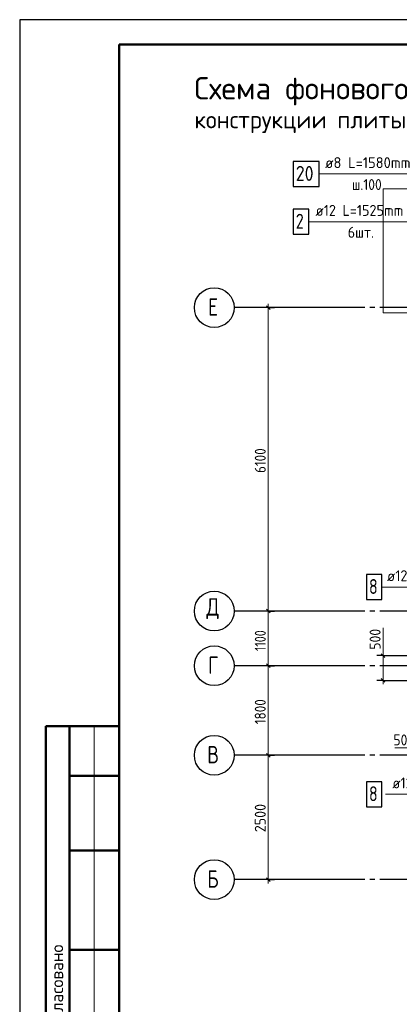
# Model space of a CAD drawing. Header units: millimetres. Extents: x 0 to 42000, y 0 to 29700.
# Tile 2 of 9: x 0 to 7638, y 9906 to 29700. Entities that reach past the tile are written whole.
import ezdxf

# ---------------------------------------------------------------- set-up
doc = ezdxf.new("R2010")
doc.units = ezdxf.units.MM
doc.linetypes.add('______5', pattern=[1100, 800, -100, 100, -100])
for name, color, linetype, lineweight in [('Standard', 7, 'Continuous', 25), ('Обрамление П-обр. равн.', 52, 'Continuous', 25), ('Обрамление проемов стержнями', 52, 'Continuous', 25), ('Общий01', 7, 'Continuous', 13), ('Позиционная метка номер позиции', 7, 'Continuous', 13), ('Размерная линия_ общее', 7, 'Continuous', 13), ('Текст_ общее', 7, 'Continuous', 25), ('Хомут_1 фоновая арматура', 52, 'Continuous', 25)]:
    doc.layers.add(name, color=color, linetype=linetype, lineweight=lineweight)
doc.layers.add('Оси', color=7, linetype='______5', true_color=0x656565)
doc.styles.add('ISOCPEUR', font='txt')

msp = doc.modelspace()

# ---------------------------------------------------------------- linework, layer by layer
at = {"layer": 'Standard', "color": 7, "linetype": 'Continuous', "lineweight": 25, "transparency": 33554687}
msp.add_line((2000, 29200), (2000, 1058), dxfattribs=at)
at = {"layer": 'Standard', "color": 7, "linetype": 'Continuous', "lineweight": 50, "transparency": 33554687}
for p, q in [((6, 15500), (0, 15500)), ((2000, 15500), (527, 15500)), ((527, 15500), (527, 9000)), ((527, 15500), (527, 9000)), ((1000, 15500), (1000, 9000)), ((2000, 14500), (1000, 14500)), ((2000, 13000), (1000, 13000)), ((2000, 11000), (1000, 11000))]:
    msp.add_line(p, q, dxfattribs=at)
at = {"layer": 'Standard', "color": 7, "linetype": 'Continuous', "lineweight": 13, "transparency": 33554687}
msp.add_line((1500, 15500), (1500, 9000), dxfattribs=at)
at = {"layer": 'Standard', "color": 7, "linetype": 'Continuous', "lineweight": 25, "transparency": 33554687}
msp.add_lwpolyline([(0, 0), (42000, 0), (42000, 29700), (0, 29700), (0, 0)], close=True, dxfattribs=at)
at = {"layer": 'Standard', "color": 7, "linetype": 'Continuous', "lineweight": 50, "transparency": 33554687}
msp.add_lwpolyline([(2000, 29200), (41500, 29200), (41500, 500), (2000, 500), (2000, 29200)], close=True, dxfattribs=at)
at = {"layer": 'Standard', "color": 7, "linetype": 'Continuous', "lineweight": 13, "transparency": 33554687}
msp.add_lwpolyline([(2000, 29200), (2000, 500), (41500, 500), (41500, 29200), (2000, 29200)], dxfattribs=at)
at = {"layer": 'Standard', "color": 240, "linetype": 'Continuous', "lineweight": 13, "transparency": 33554687}
msp.add_lwpolyline([(7314, 26298), (7314, 23806), (11521, 23806), (11521, 26298), (7314, 26298)], close=True, dxfattribs=at)
at = {"layer": 'Обрамление П-обр. равн.', "color": 7, "linetype": 'Continuous', "lineweight": 25, "transparency": 33554687}
msp.add_lwpolyline([(5505, 25388), (5815, 25388), (5815, 25888), (5505, 25888), (5505, 25388)], dxfattribs=at)
at = {"layer": 'Обрамление проемов стержнями', "color": 7, "linetype": 'Continuous', "lineweight": 25, "transparency": 33554687}
for points in [[(6977, 18045), (7287, 18045), (7287, 18545), (6977, 18545), (6977, 18045)], [(6977, 13879), (7287, 13879), (7287, 14379), (6977, 14379), (6977, 13879)]]:
    msp.add_lwpolyline(points, dxfattribs=at)
at = {"layer": 'Общий01', "color": 251, "linetype": 'Continuous', "lineweight": 13, "true_color": 0x656565, "transparency": 33554687}
for p, q in [((7311, 16917), (7311, 17477)), ((8085, 15061), (7545, 15061))]:
    msp.add_line(p, q, dxfattribs=at)
at = {"layer": 'Оси', "color": 7, "linetype": 'Continuous', "lineweight": 25, "transparency": 33554687}
for p, q in [((6314, 23912), (4314, 23912)), ((6314, 17812), (4314, 17812)), ((6314, 16712), (4314, 16712)), ((6314, 14912), (4314, 14912)), ((6314, 12412), (4314, 12412))]:
    msp.add_line(p, q, dxfattribs=at)
at = {"layer": 'Оси', "color": 8, "linetype": '______5', "lineweight": -3, "transparency": 33554687}
for p, q in [((19047, 23912), (6314, 23912)), ((19047, 17812), (6314, 17812)), ((19047, 16712), (6314, 16712)), ((19047, 14912), (6314, 14912)), ((19047, 12412), (6314, 12412))]:
    msp.add_line(p, q, dxfattribs=at)
at = {"layer": 'Оси', "color": 7, "linetype": 'Continuous', "lineweight": 25, "transparency": 33554687}
for centre in [(3914, 23912), (3914, 17812), (3914, 16712), (3914, 14912), (3914, 12412)]:
    msp.add_circle(centre, 400, dxfattribs=at)
at = {"layer": 'Позиционная метка номер позиции', "color": 7, "linetype": 'Continuous', "lineweight": 13, "transparency": 33554687}
msp.add_line((8718, 25638), (5827, 25638), dxfattribs=at)
for points in [[(9121, 25092), (8788, 25425), (8788, 26599), (6025, 26599)], [(9815, 25643), (9481, 25976), (9481, 26599), (7270, 26599)], [(9950, 17453), (9108, 18295), (7298, 18295)], [(9515, 15848), (9182, 15515), (9182, 14129), (7362, 14129)]]:
    msp.add_lwpolyline(points, dxfattribs=at)
at = {"layer": 'Размерная линия_ общее', "color": 7, "linetype": 'Continuous', "lineweight": 13, "transparency": 33554687}
for p, q in [((5000, 23912), (5000, 23987)), ((5000, 23912), (5000, 17812)), ((5000, 17812), (5000, 16712)), ((5000, 16712), (5000, 14912)), ((5000, 14912), (5000, 12412)), ((5000, 12412), (5000, 12337))]:
    msp.add_line(p, q, dxfattribs=at)
at = {"layer": 'Размерная линия_ общее', "color": 253, "linetype": 'Continuous', "lineweight": -3, "true_color": 0xa0a0a0, "transparency": 33554687}
for p, q in [((5000, 23912), (4514, 23912)), ((5000, 23912), (4875, 23912)), ((5000, 23912), (5125, 23912)), ((5000, 17812), (4875, 17812)), ((5000, 17812), (5125, 17812)), ((5000, 16712), (4875, 16712)), ((5000, 16712), (5125, 16712)), ((5000, 14912), (4875, 14912)), ((5000, 14912), (5125, 14912)), ((5000, 12412), (4514, 12412)), ((5000, 12412), (4875, 12412)), ((5000, 12412), (5125, 12412))]:
    msp.add_line(p, q, dxfattribs=at)
at = {"layer": 'Размерная линия_ общее', "color": 7, "linetype": 'Continuous', "lineweight": 25, "transparency": 33554687}
for p, q in [((4963, 23950), (5038, 23875)), ((4963, 17850), (5038, 17775)), ((4963, 16750), (5038, 16675)), ((4963, 14950), (5038, 14875)), ((4963, 12450), (5038, 12375))]:
    msp.add_line(p, q, dxfattribs=at)
at = {"layer": 'Размерная линия_ общее', "color": 251, "linetype": 'Continuous', "lineweight": -3, "true_color": 0x656565, "transparency": 33554687}
for p, q in [((7311, 16917), (7186, 16917)), ((7311, 16917), (7436, 16917)), ((7311, 16917), (8409, 16917)), ((7311, 16417), (7186, 16417)), ((7311, 16417), (7436, 16417)), ((7311, 16417), (8650, 16417))]:
    msp.add_line(p, q, dxfattribs=at)
at = {"layer": 'Размерная линия_ общее', "color": 251, "linetype": 'Continuous', "lineweight": 25, "true_color": 0x656565, "transparency": 33554687}
for p, q in [((7348, 16879), (7273, 16954)), ((7348, 16379), (7273, 16454))]:
    msp.add_line(p, q, dxfattribs=at)
at = {"layer": 'Размерная линия_ общее', "color": 251, "linetype": 'Continuous', "lineweight": 13, "true_color": 0x656565, "transparency": 33554687}
for p, q in [((7311, 16917), (7311, 16992)), ((7311, 16417), (7311, 16917)), ((7311, 16417), (7311, 16342))]:
    msp.add_line(p, q, dxfattribs=at)
at = {"layer": 'Размерная линия_ общее', "color": 253, "linetype": 'Continuous', "lineweight": -3, "true_color": 0xa0a0a0, "transparency": 33554687}
for points in [[(5000, 17812), (4983, 17812), (4983, 17812), (4983, 17812), (4983, 17812), (4983, 17812), (4983, 17812), (4514, 17812)], [(5000, 16712), (4983, 16712), (4983, 16712), (4983, 16712), (4983, 16712), (4514, 16712)], [(5000, 14912), (4983, 14912), (4983, 14912), (4514, 14912)]]:
    msp.add_lwpolyline(points, dxfattribs=at)
at = {"layer": 'Хомут_1 фоновая арматура', "color": 7, "linetype": 'Continuous', "lineweight": 25, "transparency": 33554687}
msp.add_lwpolyline([(5505, 26349), (6025, 26349), (6025, 26849), (5505, 26849), (5505, 26349)], dxfattribs=at)

# ---------------------------------------------------------------- texts
at = {"layer": 'Standard', "color": 7, "linetype": 'Continuous', "lineweight": 25, "transparency": 33554687, "insert": (6601, 25316), "char_height": 220, "width": 718.33, "attachment_point": 7, "style": 'ISOCPEUR'}
msp.add_mtext('\\W0.93;6шт.', dxfattribs=at)
at = {"layer": 'Standard', "color": 7, "linetype": 'Continuous', "lineweight": 50, "transparency": 33554687, "insert": (875, 9261), "char_height": 250, "width": 2071.88, "attachment_point": 7, "rotation": 90, "style": 'ISOCPEUR'}
msp.add_mtext('\\A1;{\\fISOCPEUR|i0|b0;\\H250.000000;\\W1.000000;\\C7;Согласовано}\\P', dxfattribs=at)
at = {"layer": 'Обрамление П-обр. равн.', "color": 7, "linetype": 'Continuous', "lineweight": 13, "transparency": 33554687, "attachment_point": 7, "style": 'ISOCPEUR'}
for s, insert, char_height, width in [('\\W0.94;ø12 L=1525mm ', (5953, 25756), 220, 2104.38), ('\\W0.78;2', (5555, 25498), 300, 326.42)]:
    msp.add_mtext(s, dxfattribs=dict(at, insert=insert, char_height=char_height, width=width))
at = {"layer": 'Обрамление проемов стержнями', "color": 7, "linetype": 'Continuous', "lineweight": 13, "transparency": 33554687, "attachment_point": 7, "style": 'ISOCPEUR'}
for s, insert, char_height, width in [('\\W0.94;ø12 L=п.м. ', (7391, 18412), 220, 1599.15), ('\\W0.78;8', (7027, 18155), 300, 326.42), ('\\W0.94;ø12 L=п.м. ', (7497, 14247), 220, 1599.14), ('\\W0.78;8', (7027, 13989), 300, 326.42)]:
    msp.add_mtext(s, dxfattribs=dict(at, insert=insert, char_height=char_height, width=width))
at = {"layer": 'Оси', "color": 7, "linetype": 'Continuous', "lineweight": 35, "transparency": 33554687, "char_height": 350, "attachment_point": 7, "style": 'ISOCPEUR'}
for s, insert, width in [('\\W0.78;Е', (3792, 23750), 380.81), ('\\W0.82;Д', (3757, 17649), 458.09), ('\\W0.78;Г', (3792, 16550), 380.81), ('\\W0.80;В', (3774, 14750), 419.8), ('\\W0.80;Б', (3774, 12250), 419.8)]:
    msp.add_mtext(s, dxfattribs=dict(at, insert=insert, width=width))
at = {"layer": 'Размерная линия_ общее', "color": 7, "linetype": 'Continuous', "lineweight": 25, "transparency": 33554687, "char_height": 220, "attachment_point": 7, "rotation": 90, "style": 'ISOCPEUR'}
for s, insert, width in [('\\W0.87;6100', (4950, 20587), 666.9), ('\\W0.80;1100', (4950, 17009), 615.71), ('\\W0.87;1800', (4950, 15537), 666.9), ('\\W0.93;2500', (4950, 13365), 718.09)]:
    msp.add_mtext(s, dxfattribs=dict(at, insert=insert, width=width))
at = {"layer": 'Размерная линия_ общее', "color": 251, "linetype": 'Continuous', "lineweight": 25, "true_color": 0x656565, "transparency": 33554687, "insert": (7261, 17034), "char_height": 220, "width": 561.98, "attachment_point": 7, "rotation": 90, "style": 'ISOCPEUR'}
msp.add_mtext('\\W0.91;500', dxfattribs=at)
at = {"layer": 'Размерная линия_ общее', "color": 251, "linetype": 'Continuous', "lineweight": 25, "true_color": 0x656565, "transparency": 33554687, "insert": (7518, 15111), "char_height": 220, "width": 562, "attachment_point": 7, "style": 'ISOCPEUR'}
msp.add_mtext('\\W0.91;500', dxfattribs=at)
at = {"layer": 'Текст_ общее', "color": 7, "linetype": 'Continuous', "lineweight": 50, "transparency": 33554687, "attachment_point": 7, "style": 'ISOCPEUR'}
for s, insert, char_height, width in [('\\W0.99;Схема фонового армирования', (3514, 27975), 450, 8632.22), ('\\W0.97;конструкции плиты ростверка в осях 1/1-1/4', (3514, 27421), 350, 10315.34)]:
    msp.add_mtext(s, dxfattribs=dict(at, insert=insert, char_height=char_height, width=width))
at = {"layer": 'Хомут_1 фоновая арматура', "color": 7, "linetype": 'Continuous', "lineweight": 13, "transparency": 33554687, "attachment_point": 7, "style": 'ISOCPEUR'}
for s, insert, char_height, width in [('\\W0.96;ø8 L=1580mm ', (6145, 26716), 220, 1996.29), ('\\W0.87;20', (5555, 26459), 300, 550.82), ('\\W0.90;ш.100 ', (6684, 26276), 220, 912.9)]:
    msp.add_mtext(s, dxfattribs=dict(at, insert=insert, char_height=char_height, width=width))

doc.saveas('drawing.dxf')
